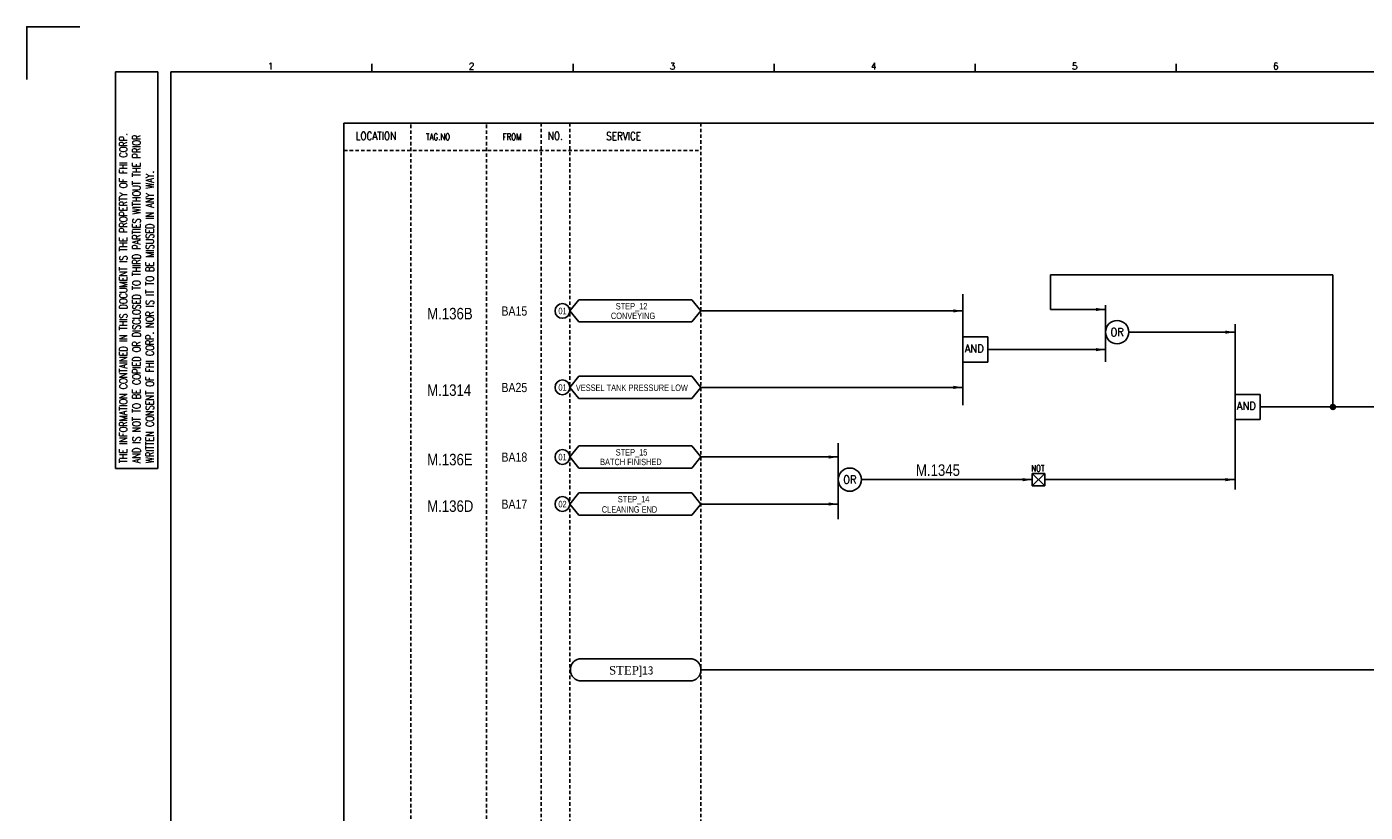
# Model space of a CAD drawing. Extents: x 1509 to 2475, y -135 to 547.
# Tile 2 of 4: x 1509 to 2090, y 206 to 547. Entities that reach past the tile are written whole.
import ezdxf
from ezdxf.enums import TextEntityAlignment as Align

# ---------------------------------------------------------------- set-up
doc = ezdxf.new("R2010")
doc.units = 0
doc.header["$MEASUREMENT"] = 0
doc.linetypes.add('HIDDEN', pattern=[4, 1.5, -1, 1.5])
doc.layers.get('0').update_dxf_attribs({"linetype": 'CONTINUOUS'})
doc.layers.get('DEFPOINTS').update_dxf_attribs({"linetype": 'CONTINUOUS'})
for name, color, linetype in [('CON', 4, 'CONTINUOUS'), ('DCS', 7, 'CONTINUOUS'), ('DIM', 3, 'CONTINUOUS'), ('HID', 2, 'HIDDEN'), ('圖框CON', 4, 'CONTINUOUS'), ('框線', 6, 'CONTINUOUS')]:
    doc.layers.add(name, color=color, linetype=linetype)
doc.styles.add('DAYUKP', font='complex', dxfattribs={"bigfont": 'DAYUKP.SHX'})
doc.styles.add('ROMANS', font='romans', dxfattribs={"width": 0.8})
doc.styles.add('style3', font='ARIALN.TTF')

# ---------------------------------------------------------------- blocks, each defined once
blk = doc.blocks.new('LEADER')
at = {"layer": 'CON'}
blk.add_solid([(0.85, -0.57), (0.85, -1.57), (3.85, -1.07)], dxfattribs=at)
blk = doc.blocks.new('1')
at = {"layer": 'DEFPOINTS'}
blk.add_lwpolyline([(1268.99, 689.33), (1246.02, 689.33), (1246.02, 666.36)], dxfattribs=at)
at = {"layer": '圖框CON'}
for p, q in [((1284.5, 669.81), (1302.87, 669.81)), ((1284.5, 497.52), (1284.5, 669.81)), ((1302.87, 497.52), (1302.87, 669.81)), ((1395.91, 669.85), (1395.91, 673.29)), ((1483.2, 669.85), (1483.2, 673.29)), ((1570.49, 669.85), (1570.49, 673.29)), ((1657.78, 669.85), (1657.78, 673.29)), ((1745.08, 669.85), (1745.08, 673.29)), ((1284.5, 497.52), (1302.87, 497.52))]:
    blk.add_line(p, q, dxfattribs=at)
at = {"layer": '框線'}
for p, q in [((1308.62, 669.81), (1308.62, 26.6)), ((2181.53, 669.81), (1308.62, 669.81))]:
    blk.add_line(p, q, dxfattribs=at)
at = {"style": 'DAYUKP'}
for s, p in [('1', (1350.64, 670.78)), ('2', (1437.93, 670.78)), ('3', (1525.22, 670.78)), ('4', (1612.51, 670.78)), ('5', (1699.8, 670.78)), ('6', (1787.1, 670.78))]:
    blk.add_text(s, height=2.87, dxfattribs=at).set_placement(p)
at = {"layer": 'DIM', "style": 'ROMANS', "width": 0.75}
for s, p in [('THE INFORMATION CONTAINED IN THIS DOCUMENT IS THE PROPERTY OF FHI CORP.', (1287.94, 499.82)), ('AND IS NOT TO BE COPIED OR DISCLOSED TO THIRD PARTIES WITHOUT THE PRIOR', (1293.68, 499.82)), ('WRITTEN CONSENT OF FHI CORP. NOR IS IT TO BE MISUSED IN ANY WAY.', (1299.43, 499.82))]:
    blk.add_text(s, height=3.4457, rotation=90, dxfattribs=at).set_placement(p, align=Align.MIDDLE_LEFT)

msp = doc.modelspace()

# ---------------------------------------------------------------- linework, layer by layer
at = {"layer": 'CON'}
for p, q in [((2076.39, 439.56), (1953.71, 439.56)), ((1953.71, 439.56), (1953.71, 424.54)), ((2076.39, 382.2), (2076.39, 439.56)), ((1953.71, 424.54), (1977.66, 424.54)), ((1802.01, 423.92), (1915.74, 423.92)), ((1987.74, 414.7), (2033.89, 414.7)), ((1926.6, 407.11), (1977.66, 407.11)), ((1802.01, 390.71), (1915.74, 390.71)), ((2044.75, 382.2), (2247.21, 382.2)), ((1861.59, 360.47), (1802.01, 360.47)), ((1871.67, 350.64), (1945.88, 350.64)), ((1951.34, 350.64), (2033.89, 350.64)), ((1861.59, 340.05), (1802.01, 340.05)), ((2247.21, 268.05), (1801.77, 268.05))]:
    msp.add_line(p, q, dxfattribs=at)
at = {"layer": 'CON', "color": 6}
for p, q in [((1915.74, 431.25), (1915.74, 382.96)), ((1745.07, 423.92), (1748.97, 428.73)), ((1798.11, 428.73), (1748.97, 428.73)), ((1802.01, 423.92), (1798.11, 428.73)), ((1977.66, 426.37), (1977.66, 401.74)), ((1745.07, 423.92), (1748.97, 419.1)), ((1748.97, 419.1), (1798.11, 419.1)), ((1802.01, 423.92), (1798.11, 419.1)), ((2033.89, 418.09), (2033.89, 346.31)), ((1915.74, 401.63), (1915.74, 412.59)), ((1926.6, 412.59), (1915.74, 412.59)), ((1926.6, 401.63), (1926.6, 412.59)), ((1926.6, 401.63), (1915.74, 401.63)), ((1745.07, 390.71), (1748.97, 395.52)), ((1798.11, 395.52), (1748.97, 395.52)), ((1802.01, 390.71), (1798.11, 395.52)), ((1745.07, 390.71), (1748.97, 385.89)), ((1802.01, 390.71), (1798.11, 385.89)), ((1748.97, 385.89), (1798.11, 385.89)), ((2044.75, 387.68), (2033.89, 387.68)), ((2033.89, 376.72), (2033.89, 387.68)), ((2044.75, 376.72), (2044.75, 387.68)), ((2044.75, 376.72), (2033.89, 376.72)), ((1861.59, 366.51), (1861.59, 333.48)), ((1745.07, 360.47), (1748.97, 365.29)), ((1745.07, 360.47), (1748.97, 355.66)), ((1798.11, 365.29), (1748.97, 365.29)), ((1802.01, 360.47), (1798.11, 365.29)), ((1802.01, 360.47), (1798.11, 355.66)), ((1748.97, 355.66), (1798.11, 355.66)), ((1945.88, 353.37), (1951.34, 353.37)), ((1945.88, 353.37), (1951.34, 347.91)), ((1951.34, 353.37), (1945.88, 347.91)), ((1945.88, 347.91), (1945.88, 353.37)), ((1951.34, 353.37), (1951.34, 347.91)), ((1745.07, 340.05), (1748.97, 344.87)), ((1798.11, 344.87), (1748.97, 344.87)), ((1802.01, 340.05), (1798.11, 344.87)), ((1951.34, 347.91), (1945.88, 347.91)), ((1745.07, 340.05), (1748.97, 335.24)), ((1802.01, 340.05), (1798.11, 335.24)), ((1748.97, 335.24), (1798.11, 335.24)), ((1797.19, 272.86), (1750.12, 272.86)), ((1750.12, 263.23), (1797.19, 263.23))]:
    msp.add_line(p, q, dxfattribs=at)
at = {"layer": 'CON'}
msp.add_lwpolyline([(1646.96, 505.52), (2360.96, 505.52), (2360.96, 5.72), (1646.96, 5.72)], close=True, dxfattribs=at)
at = {"layer": 'CON', "const_width": 1.4}
msp.add_lwpolyline([(2075.69, 382.2, 1), (2077.09, 382.2, 1)], format="xyb", close=True, dxfattribs=at)
at = {"layer": 'CON'}
for centre in [(1741.86, 423.92), (1741.86, 390.71), (1741.86, 360.47), (1741.86, 340.05)]:
    msp.add_circle(centre, 3.21, dxfattribs=at)
at = {"layer": 'CON', "color": 6}
for centre in [(1982.7, 414.7), (1866.63, 350.64)]:
    msp.add_circle(centre, 5.04, dxfattribs=at)
for centre, start, end in [((1750.12, 268.05), 90, 270), ((1797.19, 268.05), 270, 90)]:
    msp.add_arc(centre, 4.82, start, end, dxfattribs=at)
at = {"layer": 'HID'}
for p, q in [((1676.01, 504.82), (1676.01, 5.72)), ((1708.93, 504.82), (1708.93, 5.72)), ((1732.65, 505.52), (1732.65, 5.7)), ((1745.07, 505.52), (1745.07, 5.7)), ((1802.01, 505.52), (1802.01, 5.72)), ((1646.96, 493.62), (1802.01, 493.62))]:
    msp.add_line(p, q, dxfattribs=at)

# ---------------------------------------------------------------- block references
msp.add_blockref('1', (263.25, -142.01))
at = {"layer": 'CON', "xscale": 1.4, "yscale": 1.4, "zscale": 1.4}
for p in [(1910.35, 425.41), (1972.27, 426.03), (2028.5, 416.19), (1972.27, 408.6), (1910.35, 392.2), (1856.2, 361.96), (1940.49, 352.13), (2028.5, 352.13), (1856.2, 341.54)]:
    msp.add_blockref('LEADER', p, dxfattribs=at)

# ---------------------------------------------------------------- texts
at = {"layer": 'CON', "style": 'ROMANS'}
for s, width, p in [('LOCATION', 0.8, (1660.88, 499.92)), ('NO.', 0.8, (1738.77, 499.92)), ('SERVICE', 0.8, (1768.42, 499.84)), ('OR', 0.9, (1982.7, 414.7)), ('OR', 0.9, (1866.63, 350.64))]:
    msp.add_text(s, height=3.5, dxfattribs=dict(at, width=width)).set_placement(p, align=Align.MIDDLE)
for s, height, width, p in [('TAG.NO', 2.8, 0.8, (1682.61, 497.26)), ('FROM', 2.8, 0.8, (1715.87, 497.26)), ('AND', 3.5, 0.9, (1916.53, 404.79)), ('AND', 3.5, 0.9, (2034.68, 379.88)), ('NOT', 2.8, 0.8, (1945.39, 353.32))]:
    msp.add_text(s, height=height, dxfattribs=dict(at, width=width)).set_placement(p, align=Align.BOTTOM_LEFT)
at = {"layer": 'CON', "style": 'style3'}
for s, p in [('BA15', (1715.36, 423.87)), ('BA25', (1715.36, 390.66)), ('BA18', (1715.36, 360.42)), ('BA17', (1715.36, 340))]:
    msp.add_text(s, height=4, dxfattribs=at).set_placement(p, align=Align.MIDDLE_LEFT)
for s, p in [('01', (1740.11, 421.64)), ('STEP_12', (1765.01, 423.71)), ('CONVEYING', (1762.89, 419.54)), ('01', (1740.11, 388.43)), ('VESSEL TANK PRESSURE LOW', (1747.68, 388.3)), ('01', (1740.11, 358.19)), ('STEP_15', (1765.01, 360.27)), ('BATCH FINISHED', (1758.22, 356.09)), ('STEP_14', (1765.9, 339.92)), ('02', (1740.11, 337.77)), (' CLEANING END', (1758.05, 335.45))]:
    msp.add_text(s, height=2.8, dxfattribs=at).set_placement(p, align=Align.BOTTOM_LEFT)
at = {"layer": 'CON', "insert": (1762.09, 269.68), "char_height": 3.675, "width": 27.16, "attachment_point": 1, "style": 'style3'}
msp.add_mtext('{\\f@Batang|b0|i0|c0|p18;STEP\\fUniversalMath1 BT|b0|i0|c2|p16;]\\f細明體|b0|i0|c136|p49;13}', dxfattribs=at)
at = {"layer": 'DCS', "linetype": 'ByBlock', "style": 'style3'}
for s, p in [('M.136B', (1683.12, 420.24)), ('M.1314', (1683.12, 387.01)), ('M.136E', (1683.12, 356.85)), ('M.1345', (1895.35, 352.28)), ('M.136D', (1683.12, 336.64))]:
    msp.add_text(s, height=5, dxfattribs=at).set_placement(p)

doc.saveas('drawing.dxf')
